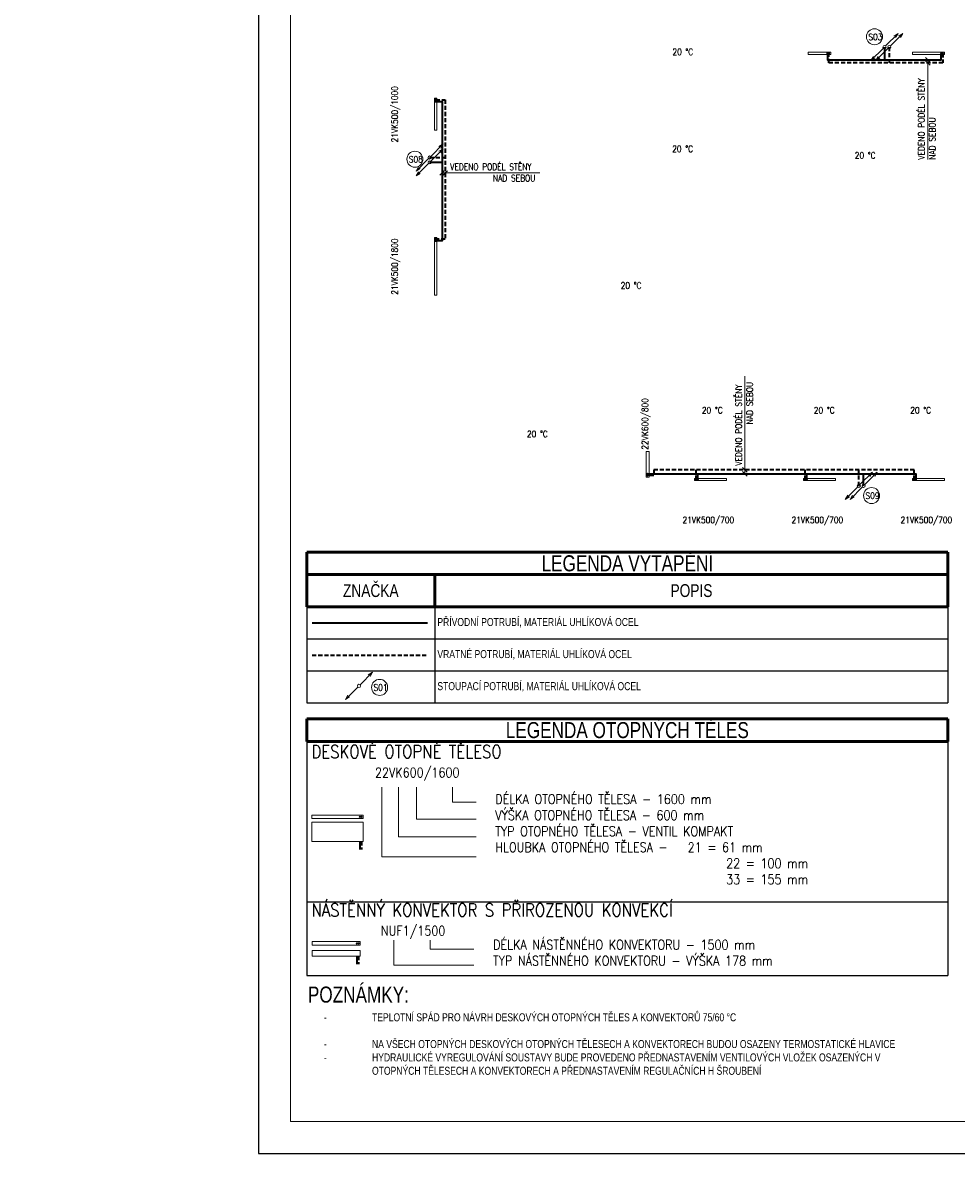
# Model space of a CAD drawing. Header units: millimetres. Extents: x 852228 to 2308442, y -221817 to -112108.
# Tile 11 of 24: x 1131898 to 1160995, y -196988 to -161132. Entities that reach past the tile are written whole.
import ezdxf

# ---------------------------------------------------------------- set-up
doc = ezdxf.new("R2010")
doc.units = ezdxf.units.MM
doc.header["$LTSCALE"] = 10
doc.linetypes.add('DASHED', pattern=[19.05, 12.7, -6.35])
for name, color, linetype, lineweight in [('_UT_popis', 7, 'Continuous', 15), ('_UT_stoupacky', 70, 'Continuous', 15), ('_UT_telesa', 40, 'Continuous', 15), ('_UT_zarizeni', 50, 'Continuous', 15), ('AA_FORMÁTY TISK', 7, 'Continuous', 15), ('AA_ROZPISKY', 7, 'Continuous', 15), ('Kóty_obecně', 7, 'Continuous', 25), ('T-p_privodni', 1, 'Continuous', 35), ('T-p_zpetne', 5, 'DASHED', 35)]:
    doc.layers.add(name, color=color, linetype=linetype, lineweight=lineweight)
doc.layers.add('AA_FORMÁTY NETISK', color=40, linetype='Continuous', plot=False)
doc.styles.add('Popis', font='simplex.shx', dxfattribs={"width": 0.85, "height": 150})
doc.styles.get("Standard").update_dxf_attribs({"font": 'ic-simplex.shx', "width": 0.8})

# ---------------------------------------------------------------- blocks, each defined once
blk = doc.blocks.new('*U46', base_point=(-400, 0))
blk.add_hatch(color=256).paths.add_polyline_path([(365, -50, 1), (325, -50, 1)])
at = {"color": 0, "linetype": 'ByBlock', "lineweight": -2}
for p, q in [((-400, -100), (-400, 0)), ((-400, 0), (400, 0)), ((400, 0), (400, -100)), ((400, -100), (-400, -100))]:
    blk.add_line(p, q, dxfattribs=at)
at = {"color": 0, "lineweight": -2}
for p, q in [((-360, -100), (-360, -100)), ((-260, -100), (-260, -100)), ((260, -100), (260, -100)), ((360, -100), (360, -100))]:
    blk.add_line(p, q, dxfattribs=at)
blk.add_circle((345, -50), 20)
blk = doc.blocks.new('*U55', base_point=(-900, 0))
blk.add_hatch(color=256).paths.add_polyline_path([(865, -33, 1), (825, -33, 1)])
at = {"color": 0, "linetype": 'ByBlock', "lineweight": -2}
for p, q in [((-900, -66), (-900, 0)), ((-900, 0), (900, 0)), ((900, 0), (900, -66)), ((900, -66), (-900, -66))]:
    blk.add_line(p, q, dxfattribs=at)
at = {"color": 0, "lineweight": -2}
for p, q in [((-860, -66), (-860, -66)), ((-760, -66), (-760, -66)), ((760, -66), (760, -66)), ((860, -66), (860, -66))]:
    blk.add_line(p, q, dxfattribs=at)
blk.add_circle((845, -33), 20)
blk = doc.blocks.new('*U56', base_point=(-500, 0))
blk.add_hatch(color=256).paths.add_polyline_path([(465, -33, 1), (425, -33, 1)])
at = {"color": 0, "linetype": 'ByBlock', "lineweight": -2}
for p, q in [((-500, -66), (-500, 0)), ((-500, 0), (500, 0)), ((500, 0), (500, -66)), ((500, -66), (-500, -66))]:
    blk.add_line(p, q, dxfattribs=at)
at = {"color": 0, "lineweight": -2}
for p, q in [((-460, -66), (-460, -66)), ((-360, -66), (-360, -66)), ((360, -66), (360, -66)), ((460, -66), (460, -66))]:
    blk.add_line(p, q, dxfattribs=at)
blk.add_circle((445, -33), 20)
blk = doc.blocks.new('*U57', base_point=(-350, 0))
blk.add_hatch(color=256).paths.add_polyline_path([(315, -33, 1), (275, -33, 1)])
at = {"color": 0, "linetype": 'ByBlock', "lineweight": -2}
for p, q in [((-350, -66), (-350, 0)), ((-350, 0), (350, 0)), ((350, 0), (350, -66)), ((350, -66), (-350, -66))]:
    blk.add_line(p, q, dxfattribs=at)
at = {"color": 0, "lineweight": -2}
for p, q in [((-310, -66), (-310, -66)), ((-210, -66), (-210, -66)), ((210, -66), (210, -66)), ((310, -66), (310, -66))]:
    blk.add_line(p, q, dxfattribs=at)
blk.add_circle((295, -33), 20)
blk = doc.blocks.new('*U91')
at = {"color": 0, "linetype": 'ByBlock', "lineweight": -2}
for p, q in [((35, 35), (424, 424)), ((424, 424), (292, 345)), ((345, 292), (424, 424)), ((-35, -35), (-424, -424)), ((-424, -424), (-345, -292)), ((-292, -345), (-424, -424))]:
    blk.add_line(p, q, dxfattribs=at)
blk.add_circle((0, 0), 50, dxfattribs=at)
blk = doc.blocks.new('*U92')
at = {"color": 0, "linetype": 'ByBlock', "lineweight": -2}
for p, q in [((35, 35), (424, 424)), ((424, 424), (292, 345)), ((345, 292), (424, 424)), ((-35, -35), (-424, -424)), ((-424, -424), (-345, -292)), ((-292, -345), (-424, -424))]:
    blk.add_line(p, q, dxfattribs=at)
blk.add_circle((0, 0), 50, dxfattribs=at)
blk = doc.blocks.new('*U93')
at = {"color": 0, "linetype": 'ByBlock', "lineweight": -2}
for p, q in [((35, 35), (424, 424)), ((424, 424), (292, 345)), ((345, 292), (424, 424)), ((-35, -35), (-424, -424)), ((-424, -424), (-345, -292)), ((-292, -345), (-424, -424))]:
    blk.add_line(p, q, dxfattribs=at)
blk.add_circle((0, 0), 50, dxfattribs=at)
blk = doc.blocks.new('*U94')
at = {"color": 0, "linetype": 'ByBlock', "lineweight": -2}
for p, q in [((35, 35), (424, 424)), ((424, 424), (292, 345)), ((345, 292), (424, 424)), ((-35, -35), (-424, -424)), ((-424, -424), (-345, -292)), ((-292, -345), (-424, -424))]:
    blk.add_line(p, q, dxfattribs=at)
blk.add_circle((0, 0), 50, dxfattribs=at)
blk = doc.blocks.new('*T163')
at = {"layer": 'Kóty_obecně', "color": 6, "linetype": 'ByBlock', "lineweight": 50, "transparency": 16777216}
for p, q in [((0, 0), (20000, 0)), ((0, 0), (0, -700)), ((20000, 0), (20000, -700)), ((0, -700), (20000, -700))]:
    blk.add_line(p, q, dxfattribs=at)
at = {"layer": 'Kóty_obecně', "color": 0, "linetype": 'ByBlock', "lineweight": -2, "transparency": 16777216}
for p, q in [((0, -700), (0, -8000)), ((20000, -700), (20000, -8000)), ((0, -5700), (20000, -5700)), ((0, -8000), (20000, -8000))]:
    blk.add_line(p, q, dxfattribs=at)
at = {"layer": 'Kóty_obecně', "color": 0, "transparency": 16777216, "insert": (10000, -350), "char_height": 500, "width": 19997, "attachment_point": 5}
blk.add_mtext('{\\Fc:\\program files\\ab studio\\cadkonplus 2018\\2018\\fonts\\ic-simplex|c238;LEGENDA OTOPNÝCH TĚLES}', dxfattribs=at)
blk = doc.blocks.new('*U138', base_point=(-800, 0))
blk.add_hatch(color=256).paths.add_polyline_path([(765, -50, 1), (725, -50, 1)])
at = {"color": 0, "linetype": 'ByBlock', "lineweight": -2}
for p, q in [((-800, -100), (-800, 0)), ((-800, 0), (800, 0)), ((800, 0), (800, -100)), ((800, -100), (-800, -100))]:
    blk.add_line(p, q, dxfattribs=at)
at = {"color": 0, "lineweight": -2}
for p, q in [((-760, -100), (-760, -100)), ((-660, -100), (-660, -100)), ((660, -100), (660, -100)), ((760, -100), (760, -100))]:
    blk.add_line(p, q, dxfattribs=at)
blk.add_circle((745, -50), 20)
blk = doc.blocks.new('*T164')
at = {"layer": 'Kóty_obecně', "color": 6, "linetype": 'ByBlock', "lineweight": 50, "transparency": 16777216}
for p, q in [((0, 0), (20000, 0)), ((0, 0), (0, -1700)), ((20000, 0), (20000, -1700)), ((0, -700), (20000, -700)), ((4000, -700), (4000, -1700)), ((0, -1700), (20000, -1700))]:
    blk.add_line(p, q, dxfattribs=at)
at = {"layer": 'Kóty_obecně', "color": 0, "linetype": 'ByBlock', "lineweight": -2, "transparency": 16777216}
for p, q in [((0, -1700), (0, -4700)), ((4000, -1700), (4000, -4700)), ((20000, -1700), (20000, -4700)), ((0, -2700), (20000, -2700)), ((0, -3700), (20000, -3700)), ((0, -4700), (20000, -4700))]:
    blk.add_line(p, q, dxfattribs=at)
at = {"layer": 'Kóty_obecně', "color": 0, "transparency": 16777216}
for s, insert, char_height, width, attachment_point in [('{\\Fc:\\program files\\ab studio\\cadkonplus 2018\\2018\\fonts\\ic-simplex|c238;LEGENDA VYTÁPĚNÍ}', (10000, -350), 500, 19997, 5), ('Z{\\Fc:\\program files\\ab studio\\cadkonplus 2018\\2018\\fonts\\ic-simplex|c238;NAČKA}', (2000, -1200), 400, 3997, 5), ('P{\\Fc:\\program files\\ab studio\\cadkonplus 2018\\2018\\fonts\\ic-simplex|c238;OPIS}', (12000, -1200), 400, 15997, 5), ('\\A1;{\\Fc:\\program files\\ab studio\\cadkonplus 2018\\2018\\fonts\\ic-simplex|c238; PŘÍVODNÍ POTRUBÍ, MATERIÁL UHLÍKOVÁ OCEL}', (4001.5, -2200), 250, 15997, 4), ('{\\Fc:\\program files\\ab studio\\cadkonplus 2018\\2018\\fonts\\ic-simplex|c238; VRATNÉ POTRUBÍ, MATERIÁL UHLÍKOVÁ OCEL}', (4001.5, -3200), 250, 15997, 4), ('{\\Fc:\\program files\\ab studio\\cadkonplus 2018\\2018\\fonts\\ic-simplex|c238; STOUPACÍ POTRUBÍ, MATERIÁL UHLÍKOVÁ OCEL}', (4001.5, -4200), 250, 15997, 4)]:
    blk.add_mtext(s, dxfattribs=dict(at, insert=insert, char_height=char_height, width=width, attachment_point=attachment_point))
blk = doc.blocks.new('*U79')
at = {"color": 0, "linetype": 'ByBlock', "lineweight": -2}
for p, q in [((35, 35), (424, 424)), ((424, 424), (292, 345)), ((345, 292), (424, 424)), ((-35, -35), (-424, -424)), ((-424, -424), (-345, -292)), ((-292, -345), (-424, -424))]:
    blk.add_line(p, q, dxfattribs=at)
blk.add_circle((0, 0), 50, dxfattribs=at)
blk = doc.blocks.new('*U52', base_point=(-750, 0))
blk.add_hatch(color=256).paths.add_polyline_path([(715, -58, 1), (675, -58, 1)])
at = {"color": 0, "linetype": 'ByBlock', "lineweight": -2}
for p, q in [((-750, -116), (-750, 0)), ((-750, 0), (750, 0)), ((750, 0), (750, -116)), ((750, -116), (-750, -116))]:
    blk.add_line(p, q, dxfattribs=at)
at = {"color": 0, "lineweight": -2}
for p, q in [((-710, -116), (-710, -116)), ((-610, -116), (-610, -116)), ((610, -116), (610, -116)), ((710, -116), (710, -116))]:
    blk.add_line(p, q, dxfattribs=at)
blk.add_circle((695, -58), 20)

msp = doc.modelspace()

# ---------------------------------------------------------------- hatches: boundary and pattern name
at = {"layer": '_UT_telesa'}
h = msp.add_hatch(color=256, dxfattribs=at)
h.dxf.hatch_style = 1
h.paths.add_polyline_path([(1156984, -162099, 1), (1156984, -162059, 1)])
h = msp.add_hatch(color=256, dxfattribs=at)
h.dxf.hatch_style = 1
h.paths.add_polyline_path([(1160534, -162099, 1), (1160534, -162059, 1)])
h = msp.add_hatch(color=256, dxfattribs=at)
h.dxf.hatch_style = 1
h.paths.add_polyline_path([(1144787, -163576, 1), (1144747, -163576, 1)])
h = msp.add_hatch(color=256, dxfattribs=at)
h.dxf.hatch_style = 1
h.paths.add_polyline_path([(1144787, -167926, 1), (1144747, -167926, 1)])
h = msp.add_hatch(color=256, dxfattribs=at)
h.dxf.hatch_style = 1
h.paths.add_polyline_path([(1151359, -175191, 1), (1151399, -175191, 1)])
h = msp.add_hatch(color=256, dxfattribs=at)
h.dxf.hatch_style = 1
h.paths.add_polyline_path([(1152944, -175343, 1), (1152944, -175383, 1)])
h = msp.add_hatch(color=256, dxfattribs=at)
h.dxf.hatch_style = 1
h.paths.add_polyline_path([(1156344, -175343, 1), (1156344, -175383, 1)])
h = msp.add_hatch(color=256, dxfattribs=at)
h.dxf.hatch_style = 1
h.paths.add_polyline_path([(1159744, -175343, 1), (1159744, -175383, 1)])
h = msp.add_hatch(color=256, dxfattribs=at)
h.dxf.hatch_style = 1
h.paths.add_polyline_path([(1142403, -185904, 1), (1142403, -185864, 1)])
h = msp.add_hatch(color=256, dxfattribs=at)
h.dxf.hatch_style = 1
h.paths.add_polyline_path([(1142313, -189849, 1), (1142313, -189809, 1)])

# ---------------------------------------------------------------- linework, layer by layer
at = {"layer": '_UT_popis'}
for points in [[(1160048, -162210), (1160118, -162280), (1160189, -162351)], [(1160048, -162310), (1160118, -162380), (1160189, -162451)], [(1160117, -165392), (1160117, -162279)], [(1145038, -165739), (1144967, -165809), (1144897, -165880)], [(1144967, -165809), (1148014, -165809)], [(1145138, -165739), (1145067, -165809), (1144997, -165880)], [(1154409, -175191), (1154409, -172145)], [(1154339, -174993), (1154409, -175063), (1154480, -175134)], [(1154339, -175121), (1154409, -175191), (1154480, -175262)], [(1143089, -184959), (1143089, -187133), (1146032, -187133)], [(1143612, -184959), (1143612, -186502), (1146032, -186502)], [(1144172, -184959), (1144172, -185951), (1146032, -185951)], [(1146032, -185428), (1145292, -185428), (1145292, -184959)], [(1145963, -190512), (1143462, -190512), (1143462, -189725)], [(1145963, -190005), (1144595, -190005), (1144595, -189725)]]:
    msp.add_lwpolyline(points, dxfattribs=at)
at = {"layer": '_UT_stoupacky'}
for centre in [(1158453, -161562), (1144121, -165379), (1158363, -175867), (1143020, -181846)]:
    msp.add_circle(centre, 250, dxfattribs=at)
at = {"layer": '_UT_telesa'}
for points in [[(1142508, -186049), (1142508, -186649), (1140908, -186649), (1140908, -186049)], [(1142418, -190050), (1142418, -190228), (1140918, -190228), (1140918, -190050)]]:
    msp.add_lwpolyline(points, close=True, dxfattribs=at)
for centre in [(1156984, -162079), (1160534, -162079), (1144767, -163576), (1144767, -167926), (1151379, -175191), (1152944, -175363), (1156344, -175363), (1159744, -175363), (1142403, -185884), (1142313, -189829)]:
    msp.add_circle(centre, 20, dxfattribs=at)
at = {"layer": 'AA_FORMÁTY NETISK'}
msp.add_lwpolyline([(1139245, -112281), (1139245, -196381), (1181245, -196381), (1181245, -112281)], close=True, dxfattribs=at)
at = {"layer": 'AA_FORMÁTY TISK'}
msp.add_lwpolyline([(1140245, -113281), (1140245, -195381), (1180245, -195381), (1180245, -113281)], close=True, dxfattribs=at)
at = {"layer": 'T-p_privodni'}
for points in [[(1158764, -161881), (1158764, -162279)], [(1156984, -162079), (1156984, -162279), (1160534, -162279), (1160534, -162079)], [(1144767, -163576), (1144967, -163576), (1144967, -167926), (1144767, -167926)], [(1144579, -165476), (1144967, -165476)], [(1151379, -175191), (1159744, -175191), (1159744, -175363)], [(1152944, -175363), (1152944, -175191)], [(1156344, -175363), (1156344, -175191)], [(1158114, -175561), (1158114, -175191)], [(1140916, -179839), (1144512, -179839)], [(1142403, -186649), (1142403, -186899)], [(1142313, -190228), (1142313, -190478)]]:
    msp.add_lwpolyline(points, dxfattribs=at)
at = {"layer": 'T-p_zpetne'}
for points in [[(1158914, -161881), (1158914, -162379)], [(1160584, -162079), (1160584, -162379), (1157034, -162379), (1157034, -162079)], [(1144767, -163526), (1145067, -163526), (1145067, -167876), (1144767, -167876)], [(1144579, -165326), (1145067, -165326)], [(1159694, -175363), (1159694, -175063), (1151569, -175063), (1151569, -175241), (1151379, -175241)], [(1152894, -175363), (1152894, -175063)], [(1156294, -175363), (1156294, -175063)], [(1157964, -175561), (1157964, -175063)], [(1140916, -180839), (1144512, -180839)], [(1142453, -186649), (1142453, -186899)], [(1142363, -190228), (1142363, -190478)]]:
    msp.add_lwpolyline(points, dxfattribs=at)

# ---------------------------------------------------------------- block references
for name, p in [('*T164', (1140745, -177632)), ('*T163', (1140745, -182832))]:
    msp.add_blockref(name, p)
at = {"layer": '_UT_stoupacky'}
for name, p in [('*U92', (1158764, -161881)), ('*U91', (1158914, -161881)), ('*U92', (1157964, -175561)), ('*U91', (1158114, -175561))]:
    msp.add_blockref(name, p, dxfattribs=at)
at = {"layer": '_UT_stoupacky', "rotation": 180}
for name, p in [('*U94', (1144579, -165326)), ('*U93', (1144579, -165476)), ('*U79', (1142375, -181801))]:
    msp.add_blockref(name, p, dxfattribs=at)
at = {"layer": '_UT_telesa'}
for name, p in [('*U57', (1156389, -162046)), ('*U56', (1159639, -162046)), ('*U138', (1140908, -185834)), ('*U52', (1140918, -189771))]:
    msp.add_blockref(name, p, dxfattribs=at)
for name, p, rotation in [('*U56', (1144734, -164471), 90), ('*U55', (1144734, -169621), 90), ('*U46', (1151429, -174496), 270), ('*U56', (1153839, -175396), 180), ('*U56', (1157239, -175396), 180), ('*U56', (1160639, -175396), 180)]:
    msp.add_blockref(name, p, dxfattribs=dict(at, rotation=rotation))

# ---------------------------------------------------------------- texts
at = {"layer": '_UT_popis', "char_height": 200, "attachment_point": 1, "rotation": 90, "style": 'Popis'}
for s, insert in [('\\fsimplex|b0|i0|c0|p0;\\W0.85;VEDENO PODÉL STĚNY', (1159816, -165394)), ('\\fsimplex|b0|i0|c0|p0;\\W0.85;NAD SEBOU', (1160155, -165394)), ('\\fsimplex|b0|i0|c0|p0;\\W0.85;NAD SEBOU', (1154461, -173644)), ('\\fsimplex|b0|i0|c0|p0;\\W0.85;VEDENO PODÉL STĚNY', (1154116, -174937))]:
    msp.add_mtext_dynamic_manual_height_columns(s, width=4855.27, gutter_width=500, heights=[2626], dxfattribs=dict(at, insert=insert))
at = {"layer": '_UT_popis', "attachment_point": 1, "style": 'Popis'}
for s, width, gutter_width, heights, insert, char_height in [('\\fsimplex|b0|i0|c0|p0;\\W0.85;VEDENO PODÉL STĚNY', 4855.27, 500, [2626], (1145222, -165516), 200), ('\\fsimplex|b0|i0|c0|p0;\\W0.85;NAD SEBOU', 4855.27, 500, [2626], (1146557, -165869), 200), ('{\\Fsimplex|c238;DÉLKA OTOPNÉHO TĚLESA - 1600 mm\\PVÝŠKA OTOPNÉHO TĚLESA - 600 mm\\PTYP OTOPNÉHO TĚLESA - VENTIL KOMPAKT\\PHLOUBKA OTOPNÉHO TĚLESA - ^I21 = 61 mm\\P^I^I^I^I^I^I22 = 100 mm\\P^I^I^I^I^I^I33 = 155 mm}', 42985.14, 750, [15487], (1146627, -185182), 300), ('{\\Fsimplex|c238;DÉLKA NÁSTĚNNÉHO KONVEKTORU - 1500 mm\\PTYP NÁSTĚNNÉHO KONVEKTORU - VÝŠKA 178 mm \\P^I^I^I^I^I}', 42985.14, 750, [15487], (1146558, -189720), 300)]:
    msp.add_mtext_dynamic_manual_height_columns(s, width=width, gutter_width=gutter_width, heights=heights, dxfattribs=dict(at, insert=insert, char_height=char_height))
at = {"layer": '_UT_stoupacky', "char_height": 200, "attachment_point": 1, "style": 'Popis'}
for s, insert in [('\\fsimplex|b0|i0|c0|p0;\\W0.85;S03', (1158262, -161466)), ('\\fsimplex|b0|i0|c0|p0;\\W0.85;S08\\P', (1143930, -165283)), ('\\fsimplex|b0|i0|c0|p0;\\W0.85;S09', (1158172, -175772)), ('{\\fsimplex|b0|i0|c0|p2;S0\\fsimplex|b0|i0|c238|p2;1}', (1142830, -181751))]:
    msp.add_mtext_dynamic_manual_height_columns(s, width=4855.27, gutter_width=500, heights=[2626], dxfattribs=dict(at, insert=insert))
at = {"layer": '_UT_telesa', "char_height": 200, "attachment_point": 1, "rotation": 90, "style": 'Popis'}
for s, insert in [('\\fsimplex|b0|i0|c0|p0;\\W0.85;21VK500/1000', (1143391, -164856)), ('\\fsimplex|b0|i0|c0|p0;\\W0.85;21VK500/1800', (1143391, -169606)), ('\\fsimplex|b0|i0|c0|p0;\\W0.85;22VK600/800\\P', (1151196, -174437))]:
    msp.add_mtext_dynamic_manual_height_columns(s, width=5871.89, gutter_width=500, heights=[2626], dxfattribs=dict(at, insert=insert))
at = {"layer": '_UT_telesa', "attachment_point": 1, "style": 'Popis'}
for s, width, insert, char_height in [('\\fsimplex|b0|i0|c0|p0;\\W0.85;21VK500/700', 5871.89, (1152466, -176527), 200), ('\\fsimplex|b0|i0|c0|p0;\\W0.85;21VK500/700', 5871.89, (1155866, -176527), 200), ('\\fsimplex|b0|i0|c0|p0;\\W0.85;21VK500/700', 5871.89, (1159266, -176527), 200), ('{\\fsimplex|b0|i0|c238|p2;DESKOVÉ OTOPNÉ TĚLESO}', 8069.95, (1140895, -183652), 400), ('\\fsimplex|b0|i0|c0|p0;\\W0.85;22VK600/1600\\P', 5871.89, (1142876, -184352), 300), ('{\\fsimplex|b0|i0|c238|p2;NÁSTĚNNÝ KONVEKTOR S PŘIROZENOU KONVEKCÍ}', 20107.44, (1140895, -188588), 400), ('\\fsimplex|b0|i0|c0|p0;\\W0.85;NUF1/1500', 5871.89, (1143060, -189284), 300)]:
    msp.add_mtext_dynamic_manual_height_columns(s, width=width, gutter_width=500, heights=[2626], dxfattribs=dict(at, insert=insert, char_height=char_height))
at = {"layer": '_UT_zarizeni', "char_height": 200, "attachment_point": 5, "style": 'Popis'}
for insert in [(1152475, -162033), (1152470, -165057), (1158162, -165260), (1150863, -169317), (1153395, -173207), (1156885, -173207), (1159893, -173207), (1147939, -173947)]:
    msp.add_mtext_dynamic_manual_height_columns('{\\fsimplex|b0|i0|c238|p2;20 °C}', width=4855.27, gutter_width=500, heights=[2626], dxfattribs=dict(at, insert=insert))
at = {"layer": 'AA_ROZPISKY', "attachment_point": 1, "rotation": 359.9944}
for s, width, insert, char_height in [('\\pi473.33333;{\\W0.7;Lublaňská 1002/9, 120 00 Praha 2\\P\\pi420,t2420,2620;IČO: 29136440 | +420 736 630 021\\P\\pi736.66667,t2736.66667,4936.66667;www.ecoten.cz | info@ecoten.cz\\H1.2619x; }', 4800, (999145, -189780), 200), ('\\pi473.33333;{\\W0.7;Lublaňská 1002/9, 120 00 Praha 2\\P\\pi420,t2420,2620;IČO: 29136440 | +420 736 630 021\\P\\pi736.66667,t2736.66667,4936.66667;www.ecoten.cz | info@ecoten.cz\\H1.2619x; }', 4800, (1092334, -190054), 200), ('\\pi1758.22222,t5678.22222;JTSK\\P\\pi545.77778,t4465.77778;± 0,00 = 343,48 m Bpv', 4000, (985078, -192789), 186.67), ('\\pi1758.22222,t5678.22222;JTSK\\P\\pi545.77778,t4465.77778;± 0,00 = 343,48 m Bpv', 4000, (1078267, -193063), 186.67)]:
    msp.add_mtext_dynamic_manual_height_columns(s, width=width, gutter_width=150, heights=[0], dxfattribs=dict(at, insert=insert, char_height=char_height))
at = {"layer": 'Kóty_obecně', "char_height": 500, "attachment_point": 1}
for s, insert in [('\\A1;POZNÁMKY:\\P\\pi-1500,l2000,t2000;{\\Fc:\\program files\\ab studio\\cadkonplus 2018\\2018\\fonts\\ic-simplex|c238;\\H0.5x;-^ITEPLOTNÍ SPÁD PRO NÁVRH DESKOVÝCH A TRUBKOVÝCH OTOPNÝCH TĚLES 75/60 °C\\P-^ITEPLOTNÍ SPÁD PRO NÁVRH SÁLAVÝCH PANELŮ 75/60 °C\\P-^ITEPLOTNÍ SPÁD PRO NÁVRH TEPLOVZDUŠNÝCH JEDNOTEK 60/40 °C\\P-^ITEPLOTNÍ SPÁD PRO NÁVRH VZDUCHOTECHNICKÝCH JEDNOTEK 70/50 °C\\P-^ITEPLOTNÍ SPÁD PRO NÁVRH AKUMULAČNÍHO OHŘÍVAČE VODY 80/60 °C\\P-^ITEPLOTNÍ SPÁD VĚTVE DO ROZDĚLOVAČE/SBĚRAČE 2 80/65 °C\\P\\pi0,l0,tz;\\P\\pi-1500,l2000,t2000;-^INA VŠECH OTOPNÝCH DESKOVÝCH A TRUBKOVÝCH OTOPNÝCH TĚLESECH BUDOU OSAZENY TERMOSTATICKÉ HLAVICE\\P-^INA NEJNIŽŠÍ MÍSTA OTOPNÉ SOUSTAVY JE NUTNÉ OSADIT VYPOUŠTĚCÍ VENTILY\\P-^IHYDRAULICKÉ VYREGULOVÁNÍ SOUSTAVY BUDE PROVEDENO PŘEDNASTAVENÍM VENTILOVÝCH VLOŽEK OSAZENÝCH V OTOPNÝCH TĚLESECH, REGULAČNÍCH H ŠROUBENÍ A REGULAČNÍCH VENTILŮ}', (985264, -178601)), ('\\A1;POZNÁMKY:\\P\\pi-1500,l2000,t2000;{\\Fc:\\program files\\ab studio\\cadkonplus 2018\\2018\\fonts\\ic-simplex|c238;\\H0.5x;-^ITEPLOTNÍ SPÁD PRO NÁVRH DESKOVÝCH OTOPNÝCH TĚLES A KONVEKTORŮ 75/60 °C\\P\\pi0,l0,tz;\\P\\pi-1500,l2000,t2000;-^INA VŠECH OTOPNÝCH DESKOVÝCH OTOPNÝCH TĚLESECH A KONVEKTORECH BUDOU OSAZENY TERMOSTATICKÉ HLAVICE\\P-^IHYDRAULICKÉ VYREGULOVÁNÍ SOUSTAVY BUDE PROVEDENO PŘEDNASTAVENÍM VENTILOVÝCH VLOŽEK OSAZENÝCH V OTOPNÝCH TĚLESECH A KONVEKTORECH A PŘEDNASTAVENÍM REGULAČNÍCH H ŠROUBENÍ}', (1140783, -191175)), ('\\A1;POZNÁMKY:\\P\\pi-1500,l2000,t2000;{\\Fc:\\program files\\ab studio\\cadkonplus 2018\\2018\\fonts\\ic-simplex|c238;\\H0.5x;-^ITEPLOTNÍ SPÁD PRO NÁVRH DESKOVÝCH OTOPNÝCH TĚLES 75/60 °C\\P\\pi0,l0,tz;\\P\\pi-1500,l2000,t2000;-^INA VŠECH OTOPNÝCH DESKOVÝCH OTOPNÝCH TĚLESECH BUDOU OSAZENY TERMOSTATICKÉ HLAVICE\\P-^IHYDRAULICKÉ VYREGULOVÁNÍ SOUSTAVY BUDE PROVEDENO PŘEDNASTAVENÍM VENTILOVÝCH VLOŽEK OSAZENÝCH V OTOPNÝCH TĚLESECH A REGULAČNÍCH H ŠROUBENÍ}', (1057815, -191653))]:
    msp.add_mtext_dynamic_manual_height_columns(s, width=18227.05, gutter_width=500, heights=[0], dxfattribs=dict(at, insert=insert))

doc.saveas('drawing.dxf')
